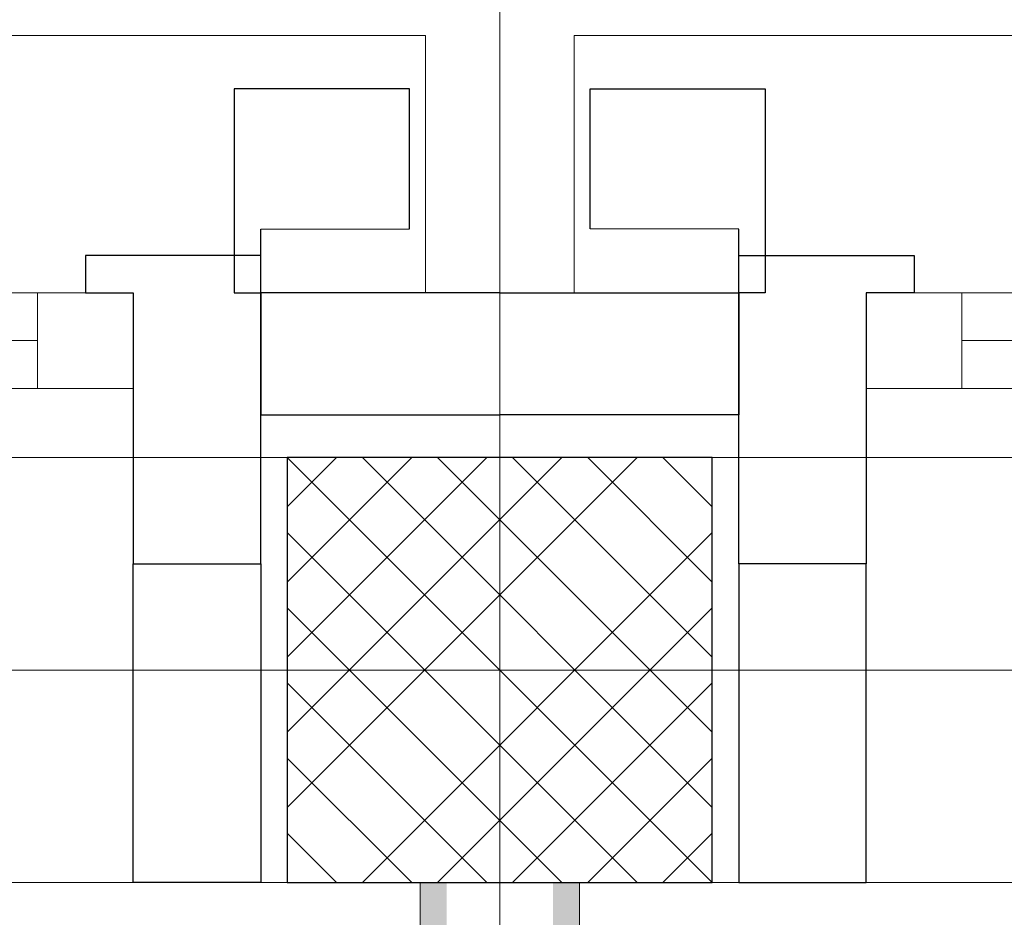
# Model space of a CAD drawing. Extents: x -634 to 300, y 62 to 1102.
# Tile 118 of 125: x -166 to -148, y 986 to 1003. Entities that reach past the tile are written whole.
import ezdxf
from ezdxf.lldxf.tags import DXFTag

# ---------------------------------------------------------------- set-up
doc = ezdxf.new("R2010")
doc.units = 0
doc.layers.get('0').update_dxf_attribs({"lineweight": 13})
for name, color, linetype, lineweight, true_color in [('00 -Bauelemente -Gipskarton', 7, 'Continuous', 9, 0xff7fe6), ('30 -33 Aussenwände- 3 Aussenstützen', 7, 'Continuous', 50, 0x0000dd), ('30 -33 Aussenwände- 7 Fassade_ Elemente', 7, 'Continuous', 9, 0x00aacc), ('30 -34 Innenwände- 2 nichttragend', 7, 'Continuous', 18, 0xff7fe6), ('30 -35 Decken- 1 Konstruktion-Träger- Stahlbeton', 7, 'Continuous', 13, 0x33aa00)]:
    doc.layers.add(name, color=color, linetype=linetype, lineweight=lineweight, true_color=true_color)
doc.layers.add('70 -71 Achsen- 1 Gebäudeachsen', color=7, linetype='STRICHPUNKT2-A06CPW00L0', lineweight=18)
doc.styles.get("Standard").update_dxf_attribs({"font": 'ARIALN.TTF'})
tags = doc.linetypes.add('grob-A06CPVZVL0', pattern=[14, 3, -8, 3]).pattern_tags.tags
tags[8:9] = [DXFTag(74, 4), DXFTag(75, 0), DXFTag(340, '0'), DXFTag(46, 0.0), DXFTag(50, 0.0), DXFTag(44, 0.0), DXFTag(45, 0.0)]
tags[6:7] = [DXFTag(74, 4), DXFTag(75, 0), DXFTag(340, '0'), DXFTag(46, 0.0), DXFTag(50, 0.0), DXFTag(44, 0.0), DXFTag(45, 0.0)]
tags[4:5] = [DXFTag(74, 4), DXFTag(75, 0), DXFTag(340, '0'), DXFTag(46, 0.0), DXFTag(50, 0.0), DXFTag(44, 0.0), DXFTag(45, 0.0)]
tags = doc.linetypes.add('STRICHPUNKT2-A06CPW00L0', pattern=[12.7, 6.35, -3.175, 0, -3.175]).pattern_tags.tags
tags[10:11] = [DXFTag(74, 4), DXFTag(75, 0), DXFTag(340, '0'), DXFTag(46, 0.0), DXFTag(50, 0.0), DXFTag(44, 0.0), DXFTag(45, 0.0)]
tags[8:9] = [DXFTag(74, 4), DXFTag(75, 0), DXFTag(340, '0'), DXFTag(46, 0.0), DXFTag(50, 0.0), DXFTag(44, 0.0), DXFTag(45, 0.0)]
tags[6:7] = [DXFTag(74, 4), DXFTag(75, 0), DXFTag(340, '0'), DXFTag(46, 0.0), DXFTag(50, 0.0), DXFTag(44, 0.0), DXFTag(45, 0.0)]
tags[4:5] = [DXFTag(74, 4), DXFTag(75, 0), DXFTag(340, '0'), DXFTag(46, 0.0), DXFTag(50, 0.0), DXFTag(44, 0.0), DXFTag(45, 0.0)]

# ---------------------------------------------------------------- blocks, each defined once
blk = doc.blocks.new('Referenz-A06CPW02L0')
at = {"layer": '00 -Bauelemente -Gipskarton', "color": 0, "linetype": 'Continuous', "lineweight": 0, "ltscale": 0.13}
for points in [[(-158.533, 831.884), (-158.283, 831.884), (-158.533, 986.884), (-158.283, 986.884)], [(-158.283, 831.884), (-158.033, 831.884), (-158.283, 986.884), (-158.033, 986.884)], [(-156.033, 831.884), (-155.783, 831.884), (-156.033, 986.884), (-155.783, 986.884)], [(-155.783, 831.884), (-155.533, 831.884), (-155.783, 986.884), (-155.533, 986.884)]]:
    blk.add_solid(points, dxfattribs=at)
at = {"layer": '30 -33 Aussenwände- 3 Aussenstützen', "color": 0, "lineweight": 9}
for p, q in [((-161.033, 994.884), (-153.033, 986.884)), ((-154.448, 994.884), (-161.033, 988.298)), ((-155.862, 994.884), (-161.033, 989.712)), ((-157.276, 994.884), (-161.033, 991.126)), ((-158.69, 994.884), (-161.033, 992.54)), ((-160.104, 994.884), (-161.033, 993.955)), ((-159.619, 994.884), (-153.033, 988.298)), ((-158.205, 994.884), (-153.033, 989.712)), ((-156.791, 994.884), (-153.033, 991.126)), ((-155.376, 994.884), (-153.033, 992.54)), ((-153.962, 994.884), (-153.033, 993.955)), ((-161.033, 993.469), (-154.448, 986.884)), ((-153.033, 993.469), (-159.619, 986.884)), ((-161.033, 992.055), (-155.862, 986.884)), ((-153.033, 992.055), (-158.205, 986.884)), ((-157.033, 991.884), (-157.033, 989.884)), ((-158.033, 990.884), (-156.033, 990.884)), ((-161.033, 990.641), (-157.276, 986.884)), ((-153.033, 990.641), (-156.791, 986.884)), ((-161.033, 989.227), (-158.69, 986.884)), ((-153.033, 989.227), (-155.376, 986.884)), ((-161.033, 987.812), (-160.104, 986.884)), ((-153.033, 987.812), (-153.962, 986.884))]:
    blk.add_line(p, q, dxfattribs=at)
at = {"layer": '30 -33 Aussenwände- 3 Aussenstützen', "color": 0, "linetype": 'Continuous', "lineweight": 25, "ltscale": 0.25}
for p, q in [((-153.033, 994.884), (-161.033, 994.884)), ((-161.033, 994.884), (-161.033, 986.884)), ((-153.033, 986.884), (-153.033, 994.884)), ((-161.033, 986.884), (-153.033, 986.884))]:
    blk.add_line(p, q, dxfattribs=at)
at = {"layer": '30 -33 Aussenwände- 7 Fassade_ Elemente', "color": 0, "linetype": 'Continuous', "ltscale": 0.13}
for p, q in [((-158.433, 1002.824), (-320.633, 1002.824)), ((-158.433, 997.984), (-158.433, 1002.824)), ((-155.633, 997.984), (-155.633, 1002.824)), ((-155.633, 1002.824), (6.567, 1002.824)), ((-188.333, 997.984), (-163.933, 997.984)), ((-163.933, 997.984), (-163.933, 996.184)), ((-161.533, 986.884), (-161.533, 997.984)), ((-161.533, 997.984), (-158.433, 997.984)), ((-152.533, 997.984), (-155.633, 997.984)), ((-152.533, 986.884), (-152.533, 997.984)), ((-125.733, 997.984), (-150.133, 997.984)), ((-150.133, 997.984), (-150.133, 996.184)), ((-163.933, 996.184), (-188.333, 996.184)), ((-150.133, 996.184), (-125.733, 996.184)), ((-157.033, 991.884), (-157.033, 989.884)), ((-157.033, 991.884), (-157.033, 989.884)), ((-158.033, 990.884), (-156.033, 990.884)), ((-156.033, 990.884), (-158.033, 990.884)), ((-317.533, 986.884), (-161.533, 986.884)), ((3.467, 986.884), (-152.533, 986.884))]:
    blk.add_line(p, q, dxfattribs=at)
at = {"layer": '30 -33 Aussenwände- 7 Fassade_ Elemente', "color": 0, "linetype": 'Continuous', "lineweight": 25, "ltscale": 0.25}
for p, q in [((-158.733, 1001.824), (-162.033, 1001.824)), ((-162.033, 1001.824), (-162.033, 997.984)), ((-158.733, 999.184), (-158.733, 1001.824)), ((-155.333, 999.184), (-155.333, 1001.824)), ((-155.333, 1001.824), (-152.033, 1001.824)), ((-152.033, 1001.824), (-152.033, 997.984)), ((-161.533, 999.183), (-158.733, 999.184)), ((-161.533, 997.983), (-161.533, 999.183)), ((-152.533, 999.183), (-155.333, 999.184)), ((-152.533, 997.983), (-152.533, 999.183)), ((-164.833, 998.684), (-164.833, 997.984)), ((-161.533, 998.684), (-164.833, 998.684)), ((-161.533, 992.884), (-161.533, 998.684)), ((-152.533, 992.884), (-152.533, 998.684)), ((-152.533, 998.684), (-149.233, 998.684)), ((-149.233, 998.684), (-149.233, 997.984)), ((-164.833, 997.984), (-163.933, 997.984)), ((-163.933, 997.984), (-163.933, 992.884)), ((-162.033, 997.984), (-161.533, 997.983)), ((-157.033, 997.984), (-161.533, 997.984)), ((-161.533, 997.984), (-161.533, 995.684)), ((-157.033, 997.984), (-152.533, 997.984)), ((-152.533, 997.984), (-152.533, 995.684)), ((-152.033, 997.984), (-152.533, 997.983)), ((-149.233, 997.984), (-150.133, 997.984)), ((-150.133, 997.984), (-150.133, 992.884)), ((-161.533, 995.684), (-157.033, 995.684)), ((-152.533, 995.684), (-157.033, 995.684)), ((-163.933, 992.884), (-161.533, 992.884)), ((-163.933, 986.884), (-163.933, 992.884)), ((-161.533, 992.884), (-161.533, 986.884)), ((-150.133, 992.884), (-152.533, 992.884)), ((-152.533, 992.884), (-152.533, 986.884)), ((-150.133, 986.884), (-150.133, 992.884)), ((-161.533, 986.884), (-163.933, 986.884)), ((-152.533, 986.884), (-150.133, 986.884))]:
    blk.add_line(p, q, dxfattribs=at)
at = {"layer": '30 -33 Aussenwände- 7 Fassade_ Elemente', "color": 0, "linetype": 'Continuous', "lineweight": 18, "ltscale": 0.18}
for p, q in [((-164.833, 998.684), (-164.833, 997.984)), ((-161.533, 998.684), (-164.833, 998.684)), ((-161.533, 992.884), (-161.533, 998.684)), ((-152.533, 992.884), (-152.533, 998.684)), ((-152.533, 998.684), (-149.233, 998.684)), ((-149.233, 998.684), (-149.233, 997.984)), ((-165.733, 997.984), (-163.933, 997.984)), ((-165.733, 996.184), (-165.733, 997.984)), ((-164.833, 997.984), (-163.933, 997.984)), ((-163.933, 997.984), (-163.933, 992.884)), ((-163.933, 997.984), (-163.933, 996.184)), ((-149.233, 997.984), (-150.133, 997.984)), ((-150.133, 997.984), (-150.133, 992.884)), ((-148.333, 997.984), (-150.133, 997.984)), ((-150.133, 997.984), (-150.133, 996.184)), ((-148.333, 996.184), (-148.333, 997.984)), ((-186.733, 997.084), (-165.733, 997.084)), ((-127.333, 997.084), (-148.333, 997.084)), ((-163.933, 996.184), (-165.733, 996.184)), ((-150.133, 996.184), (-148.333, 996.184)), ((-163.933, 992.884), (-161.533, 992.884)), ((-150.133, 992.884), (-152.533, 992.884))]:
    blk.add_line(p, q, dxfattribs=at)
at = {"layer": '30 -34 Innenwände- 2 nichttragend', "color": 0, "linetype": 'Continuous', "ltscale": 0.18}
for p, q in [((-158.533, 831.884), (-158.533, 986.884)), ((-155.533, 831.884), (-155.533, 986.884))]:
    blk.add_line(p, q, dxfattribs=at)
at = {"layer": '30 -35 Decken- 1 Konstruktion-Träger- Stahlbeton', "color": 0, "linetype": 'grob-A06CPVZVL0', "lineweight": -2, "ltscale": 0.13}
for p, q in [((3.967, 994.884), (-554.534, 994.884)), ((3.967, 986.884), (-554.534, 986.884))]:
    blk.add_line(p, q, dxfattribs=at)
at = {"layer": '70 -71 Achsen- 1 Gebäudeachsen', "color": 0, "linetype": 'STRICHPUNKT2-A06CPW00L0', "ltscale": 0.18}
for p, q in [((-157.033, 1075.824), (-157.033, 76.384)), ((-554.534, 990.884), (92.907, 990.884))]:
    blk.add_line(p, q, dxfattribs=at)
at = {"layer": '30 -33 Aussenwände- 7 Fassade_ Elemente', "color": 0, "linetype": 'Continuous', "ltscale": 0.13, "insert": (-187.671, 990.37), "char_height": 1.51033, "attachment_point": 1}
blk.add_mtext('{\\fArial Narrow;dezentrales Lüftungsgerät}', dxfattribs=at)

msp = doc.modelspace()

# ---------------------------------------------------------------- block references
at = {"color": 8, "lineweight": 13, "ltscale": 0.13, "true_color": 0x808080}
msp.add_blockref('Referenz-A06CPW02L0', (0, 0), dxfattribs=at)

doc.saveas('drawing.dxf')
